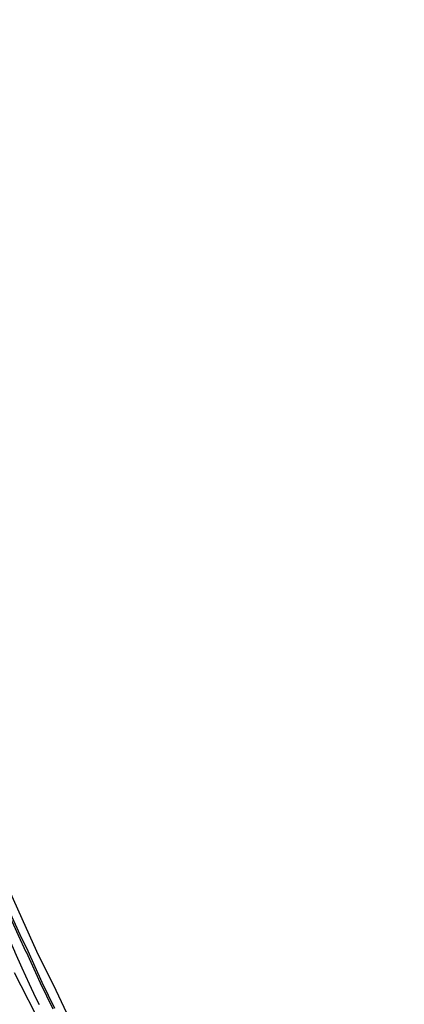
# Model space of a CAD drawing. Header units: millimetres. Extents: x 149344 to 154519, y 463794 to 476271.
# Tile 11 of 70: x 151665 to 151869, y 465972 to 466495. Entities that reach past the tile are written whole.
import ezdxf

# ---------------------------------------------------------------- set-up
doc = ezdxf.new("R2010")
doc.units = ezdxf.units.MM
doc.header["$LTSCALE"] = 4
doc.layers.add('Topografie', color=252, linetype='CONTINUOUS')

msp = doc.modelspace()

# ---------------------------------------------------------------- linework, layer by layer
at = {"layer": 'Topografie'}
msp.add_lwpolyline([(152884.8, 465087.49, 0), (152892.81, 465082.89, 0.000005)], format="xyb", dxfattribs=at)
for points in [[(151683.77, 465969.64), (151677.03, 465983.39), (151669.5, 465999.99), (151669.49, 466000), (151665.38, 466008.76), (151659.49, 466021.69), (151652.92, 466035.72), (151649.46, 466043.56), (151648.21, 466047.58), (151648.42, 466051.64), (151647.85, 466065.57), (151647.26, 466080.53)], [(151659.34, 466032.82), (151666.19, 466017.42), (151674, 466000.01), (151674.01, 466000), (151684.22, 465979.27), (151695.49, 465955.62)], [(151651.2, 466024.6), (151656.86, 466012.39), (151662.25, 466000), (151662.42, 465999.6), (151666.21, 465991.2), (151670.03, 465982.76), (151673.52, 465975.4), (151675.45, 465971.72)], [(151673.84, 465966.08), (151665.81, 465981.7), (151662.33, 465988.52)]]:
    msp.add_lwpolyline(points, dxfattribs=at)
at = {"layer": 'Topografie', "flags": 128}
msp.add_lwpolyline([(151682.89, 465969.21), (151676.14, 465982.97), (151668.61, 465999.59), (151668.6, 465999.59), (151664.49, 466008.34), (151658.6, 466021.28), (151652.03, 466035.31), (151648.54, 466043.22), (151647.23, 466047.46), (151647.44, 466051.64), (151646.87, 466065.53), (151646.71, 466069.58)], dxfattribs=at)

doc.saveas('drawing.dxf')
